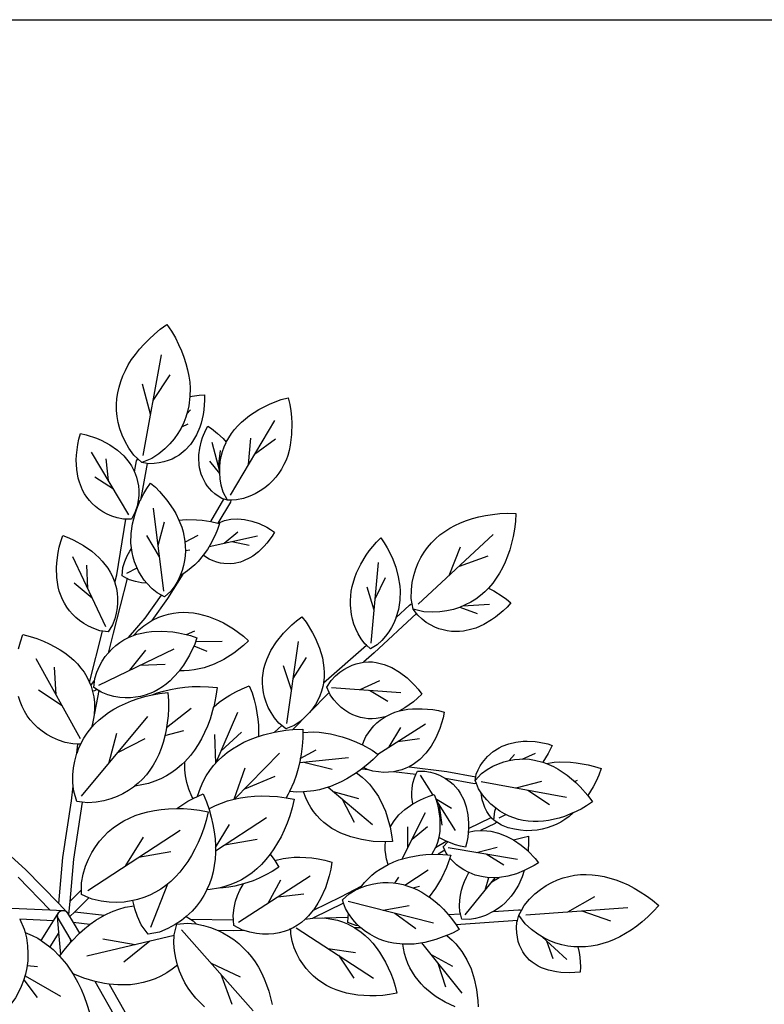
# Model space of a CAD drawing. Header units: millimetres. Extents: x 488786 to 747986, y 25193 to 95000.
# Tile 61 of 127: x 580394 to 581064, y 82563 to 83449. Entities that reach past the tile are written whole.
import ezdxf

# ---------------------------------------------------------------- set-up
doc = ezdxf.new("R2010")
doc.units = ezdxf.units.MM
for name, color, linetype in [('10. ETC', 251, 'Continuous'), ('6. FUR1', 181, 'Continuous'), ('8. FUR-L', 74, 'Continuous')]:
    doc.layers.add(name, color=color, linetype=linetype)
doc.layers.add('7. FUR2', color=241, linetype='Continuous', lineweight=5)

# ---------------------------------------------------------------- blocks, each defined once
blk = doc.blocks.new('YUHIHA_Accessory_Plant_Shrub_A_Plan')
at = {"layer": '6. FUR1'}
for points in [[(-40.9, 9.7), (7.7, 7.6), (-20.7, 36.8)], [(-53.6, 79.4), (-14.1, 43.9), (15.8, 13.2), (19.5, 54.5), (27.4, 105.7), (28.8, 118.7), (28.5, 122), (28.5, 128.9), (29.1, 135.3), (30.2, 141.4), (32.2, 148.4), (33.1, 156.7), (28.6, 156.8), (21.6, 158.2), (15.5, 160.2), (10.1, 162.6), (5.2, 165.3), (0.8, 168.2), (-3.1, 171.4), (-6.7, 174.8), (-9.8, 178.4), (-12.6, 182.2), (-15.1, 186.2), (-17.2, 190.5), (-18.9, 194.9), (-20.4, 199.4)], [(-20.3, 242.4), (-18.7, 248.6), (-16.6, 255.2), (-9.9, 253.5), (-3.8, 251.6), (2, 249.3), (7.3, 246.9), (12.3, 244.3), (17.1, 241.6), (21.4, 238.7), (25.5, 235.5), (29.3, 232.2), (32.7, 228.8), (35.8, 225.1), (38.6, 221.3), (41, 217.3), (43.5, 212.2), (55.3, 258.4), (52.8, 258.7), (47.3, 260.6), (42.6, 262.7), (38.4, 265.1), (34.6, 267.8), (31.2, 270.6), (28.2, 273.6), (25.5, 276.7), (23.1, 280), (21, 283.4), (19.1, 286.9), (16.3, 294.4), (15.3, 298.3), (14, 306.5), (13.8, 315.2), (14, 319.7), (15.3, 329.1), (16.3, 334), (17.7, 339.1), (19.6, 344.3), (24.8, 342.4), (29.5, 340.2), (38.1, 335.4), (45.6, 330.2), (52.1, 324.4), (55, 321.4), (60, 314.9), (62.1, 311.5), (64, 308), (66.3, 302), (68.1, 309), (76.3, 359.2), (74, 359.2), (68.5, 360.4), (63.7, 361.9), (59.4, 363.6), (55.5, 365.7), (52, 368), (48.8, 370.4), (46, 373.1), (43.4, 375.9), (41.1, 378.9), (39, 382), (37.2, 385.3), (34.5, 392.4), (33.4, 396.1), (32, 404), (31.6, 412.5), (31.8, 416.9), (32.9, 426.3), (33.9, 431.2), (35.3, 436.4), (40.5, 435.2), (49.9, 432), (54.1, 430.2), (61.8, 426.1), (68.6, 421.4), (74.4, 416.1), (79.3, 410.3), (81.3, 407.2), (84.1, 401.8), (85.9, 411.6), (87, 413.5), (83.4, 416.9), (78.9, 423), (75.5, 429), (72.9, 434.8), (70.8, 440.6), (69.4, 446.2), (68.4, 451.7), (67.9, 457.1), (67.8, 462.5), (68.2, 467.8), (68.9, 473), (70.1, 478.1), (71.6, 483.2), (73.5, 488.2), (75.8, 493.1), (78.4, 498), (81.4, 502.8), (84.8, 507.5), (88.5, 512.2), (92.6, 516.8), (97.1, 521.3), (101.9, 525.8), (107.2, 530.1), (113.2, 534.4), (117.3, 528.3), (120.8, 522.3), (123.7, 516.5), (126.3, 510.6), (128.5, 504.9), (130.3, 499.2), (131.8, 493.6), (132.9, 488), (133.7, 482.6), (134, 477.1), (133.9, 469.6), (142.1, 470.9), (146.9, 471.1), (147, 466.3), (146.4, 457.5), (145.8, 453.3), (143.9, 445.6), (142.8, 441.9), (139.9, 435.2), (136.3, 429.1), (134.3, 426.3), (129.6, 421.2), (124.1, 416.9), (121, 415), (117.8, 413.3), (114.2, 411.9), (110.4, 410.7), (106.3, 409.8), (101.8, 409.2), (96.9, 409.1), (95.3, 409.4), (89.3, 376.1), (92.4, 382.3), (95.2, 386.9), (98.4, 391.7), (102.8, 387.9), (106.6, 384), (113.2, 376.2), (118.7, 368.2), (121.1, 364.1), (124, 358.1), (130.4, 358.7), (139.9, 358.6), (144.8, 358.2), (152.6, 357), (164.5, 377.1), (162.7, 377.8), (159.2, 379.8), (156.3, 382), (153.7, 384.4), (149.5, 389.2), (147.8, 391.7), (145.1, 397), (144.1, 399.7), (142.6, 405.3), (142.2, 408.1), (141.8, 414), (142, 417), (142.8, 423.2), (144.3, 429.6), (145.3, 432.8), (148.1, 439.5), (149.9, 443), (153.2, 440.9), (158.8, 436.4), (163.7, 431.7), (166.6, 428.4), (168.8, 432.5), (171.2, 436.2), (173.9, 439.8), (176.9, 443.2), (180.2, 446.5), (187.5, 452.6), (195.9, 458), (205.4, 462.7), (210.6, 464.9), (216.1, 466.8), (222.2, 468.4), (223.7, 462.4), (224.6, 456.6), (225.3, 451), (225.6, 445.6), (225.4, 435.3), (224.2, 425.7), (223.2, 421.1), (221.9, 416.6), (220.4, 412.4), (218.5, 408.3), (216.4, 404.3), (214, 400.6), (211.3, 397), (208.2, 393.6), (204.9, 390.3), (201.2, 387.4), (197.1, 384.6), (192.6, 382), (187.7, 379.8), (182.2, 377.8), (175.8, 376.4), (170.7, 376.2), (170.3, 374.5), (159.1, 355.5), (159.3, 355.5), (165, 357.8), (170.8, 359.1), (176.9, 359.4), (183.1, 358.9), (189.5, 357.4), (196.2, 355.1), (203, 351.9), (206.5, 349.9), (210.1, 347.5), (207.8, 343.8), (203.1, 337.5), (200.7, 334.7), (195.7, 329.8), (190.4, 325.8), (187.8, 324.2), (182.2, 321.5), (179.4, 320.5), (173.6, 319.2), (170.6, 318.9), (164.5, 319.1), (161.3, 319.6), (158, 320.4), (154.7, 321.6), (151.3, 323.1), (147.8, 325.1), (145.8, 326.6), (141.2, 321.1), (138.2, 318), (131.7, 312.5), (127.4, 309.7), (113.7, 287.6), (99.7, 267.8), (105.8, 270.8), (110.3, 272.4), (114.7, 273.6), (119.2, 274.5), (123.7, 275.1), (128.2, 275.3), (132.6, 275.2), (137.1, 274.7), (141.6, 274), (150.6, 271.6), (159.6, 268), (164.1, 265.8), (173.1, 260.4), (177.6, 257.2), (182.2, 253.7), (186.7, 249.6), (182.2, 245.4), (173.3, 238.5), (164.5, 232.9), (155.6, 228.5), (146.6, 225.3), (137.7, 223.4), (133.2, 222.8), (128.8, 222.6), (124.4, 222.7), (119.2, 216.8), (116, 213.6), (112.6, 210.7), (109.1, 208.1), (105.4, 205.8), (101.6, 203.8), (97.7, 202.1), (93.6, 200.7), (89.3, 199.6), (85, 198.8), (80.4, 198.4), (75.6, 198.3), (70.7, 198.7), (65.5, 199.6), (60, 201.1), (54.1, 203.3), (51.8, 204.8), (45.7, 171.9), (48.3, 174.8), (52.1, 178.4), (56.3, 181.9), (60.7, 185.1), (65.5, 188.1), (70.5, 190.8), (75.8, 193.3), (81.3, 195.6), (87.2, 197.7), (93.3, 199.4), (99.8, 201), (104.4, 202.7), (110.2, 204.4), (116.3, 205.9), (122.6, 207), (129.2, 207.9), (136, 208.4), (143.1, 208.6), (150.5, 208.3), (158.3, 207.5), (157.3, 199.7), (155.3, 190.3), (160.3, 194.3), (164.9, 197.6), (169.9, 200.7), (175.3, 203.7), (181, 206.5), (187.3, 209), (189.8, 202.7), (191.6, 196.5), (193.1, 190.6), (194.2, 184.8), (195, 179.2), (195.5, 173.7), (195.5, 163.5), (200, 164.9), (210, 167.4), (216.5, 173.4), (214, 175.5), (210, 180.3), (206.9, 185.1), (204.4, 189.7), (202.5, 194.3), (201.1, 198.8), (200, 203.2), (199.4, 207.6), (199.1, 211.9), (199.2, 216.2), (199.7, 220.4), (200.4, 224.6), (201.6, 228.7), (203, 232.8), (206.7, 240.8), (211.8, 248.7), (218, 256.4), (225.5, 263.9), (229.8, 267.5), (234.7, 271.1), (238.4, 266.3), (244.3, 256.9), (246.7, 252.3), (250.5, 243.1), (253.1, 234.2), (254.5, 225.4), (254.7, 221.1), (254.6, 216.8), (254, 211.7), (292.8, 245.6), (291.3, 247), (287.9, 251.5), (285.3, 256), (283.2, 260.4), (281.5, 264.7), (280.3, 269), (279.3, 273.3), (278.4, 281.8), (278.4, 286), (279.1, 294.3), (279.9, 298.4), (282.3, 306.6), (283.8, 310.7), (287.7, 318.7), (292.5, 326.6), (295.3, 330.6), (301.8, 338.4), (305.7, 342.2), (308.8, 337.7), (311.4, 333.3), (315.8, 324.5), (319.1, 315.8), (321.4, 307.2), (322.7, 298.7), (323, 294.5), (322.8, 286.1), (321.5, 277.8), (319.2, 270.2), (331.5, 281.7), (332.7, 282.5), (333.9, 282.9), (333.1, 287.8), (333.2, 295.4), (334, 302.2), (335.3, 308.4), (337.1, 314.3), (339.3, 319.7), (341.8, 324.7), (344.6, 329.3), (347.8, 333.7), (351.2, 337.7), (354.9, 341.4), (358.9, 344.9), (363.2, 348), (367.7, 350.9), (372.4, 353.5), (377.5, 355.8), (382.7, 357.9), (388.2, 359.7), (394, 361.2), (400, 362.5), (406.3, 363.4), (412.9, 364.1), (419.8, 364.4), (427.1, 364.3), (426.8, 356.9), (426, 350.1), (424.8, 343.6), (423.4, 337.4), (421.8, 331.5), (419.8, 325.8), (417.7, 320.4), (415.2, 315.3), (412.6, 310.5), (409.6, 305.9), (406.5, 301.6), (402.6, 297.1), (407.4, 294.7), (415, 289.9), (418.9, 287), (422.8, 283.7), (419.4, 279.9), (415.9, 276.6), (408.9, 270.8), (405.4, 268.4), (398.3, 264.2), (391.1, 261.1), (387.5, 260), (380.2, 258.4), (376.6, 258), (369.2, 258.1), (365.5, 258.6), (361.8, 259.4), (358, 260.5), (354.2, 262), (350.4, 263.9), (346.6, 266.2), (342.8, 269.1), (338.9, 272.7), (337.7, 274.2), (299.8, 238.8), (290.1, 230.3), (294.5, 230.7), (298.1, 230.6), (301.6, 230.1), (308.7, 228.4), (315.6, 225.5), (322.5, 221.4), (329.3, 216.2), (336, 209.7), (339.4, 206), (342.6, 201.7), (338.8, 198), (335, 194.7), (327.4, 189.3), (322.6, 186.5), (330.1, 188), (334.2, 188.4), (343, 188.5), (352.5, 187.7), (357.5, 186.8), (362.7, 185.5), (361.7, 180.2), (358.8, 170.7), (355.2, 162.3), (351, 154.9), (346.2, 148.4), (340.8, 142.9), (334.8, 138.4), (331.2, 136.3), (365.2, 131.9), (391.2, 127.1), (391.6, 129.5), (393.3, 133.5), (395.1, 137.1), (397.2, 140.2), (401.7, 145.6), (406.8, 150), (412.2, 153.4), (415, 154.8), (421, 157), (427.3, 158.5), (433.9, 159.2), (437.4, 159.3), (444.6, 158.9), (448.3, 158.4), (456, 156.8), (460, 155.5), (456.4, 148.1), (451.4, 140.4), (454.8, 139.2), (461.6, 140.3), (466.4, 140.6), (476.4, 140.4), (481.6, 139.9), (492.4, 138), (498.1, 136.6), (504, 134.6), (501.9, 128.7), (499.5, 123.3), (496.9, 118.3), (492, 110.3), (496.1, 104.6), (490.9, 101.1), (485.9, 98.2), (478.8, 94.8), (475.1, 91.6), (471.4, 88.9), (467.6, 86.5), (463.6, 84.4), (459.5, 82.7), (455.3, 81.2), (450.9, 80), (446.3, 79.2), (441.6, 78.8), (436.6, 78.7), (431.5, 79.1), (426.1, 80), (420.4, 81.4), (414.4, 83.7), (410, 86.4), (408.7, 85.2), (395.5, 78.9), (401, 78.7), (404.6, 78.2), (411.7, 76.5), (418.6, 73.8), (425.1, 70.4), (433.4, 72.7), (438.5, 73.7), (438.7, 68.5), (438.2, 60.4), (444.6, 53.8), (447.7, 49.9), (443.6, 47.3), (434.8, 42.8), (432.9, 37.3), (429.5, 29.8), (425.4, 23), (423, 19.8), (417.6, 13.9), (414.5, 11.2), (411.3, 8.7), (407, 6), (429.5, 7.6), (430.9, 7.5), (432.2, 7), (434.6, 11.3), (439.4, 17.1), (444.4, 21.9), (449.4, 25.9), (454.4, 29.3), (459.5, 32.1), (464.6, 34.4), (469.7, 36.3), (474.9, 37.6), (480.1, 38.6), (485.4, 39.2), (490.6, 39.3), (495.9, 39.1), (501.2, 38.5), (506.6, 37.5), (511.9, 36.1), (517.3, 34.4), (522.7, 32.3), (528.2, 29.9), (533.6, 27), (539.1, 23.8), (544.7, 20.2), (550.2, 16.1), (555.8, 11.4), (550.9, 5.9), (546, 1.1), (541, -3.2), (536, -7.2), (531, -10.7), (525.9, -13.9), (520.8, -16.7), (515.7, -19.1), (510.6, -21.2), (505.4, -22.9), (500.3, -24.2), (495.1, -25.2), (489.8, -25.8), (483.1, -25.9), (484.2, -31), (484.8, -35), (485.3, -43.7), (485.1, -48.5), (480.4, -49), (475.9, -49.2), (467.6, -48.9), (463.8, -48.4), (456.7, -46.9), (450.2, -44.6), (447.3, -43.1), (441.9, -39.7), (439.5, -37.7), (435.3, -33), (433.5, -30.3), (431.9, -27.4), (430.5, -24.3), (429.4, -20.9), (428.6, -17.2), (428, -13.1), (427.9, -8.7), (428.2, -3.7), (428.6, -2.2), (373.5, -5.9), (376.2, -10.1), (370.8, -13.1), (365, -15.7), (370, -19.9), (373.1, -23.1), (378.6, -29.9), (383.1, -37.5), (386.9, -45.7), (389.8, -54.6), (391.9, -64.2), (393.1, -74.4), (393.3, -79.9)], [(372.5, -79.7), (363.6, -75.6), (355.6, -70.8), (351.9, -68.2), (345.1, -62.4), (342, -59.2), (336.5, -52.4), (334.1, -48.7), (331.9, -44.8), (330, -40.8), (328.4, -36.5), (327, -31.9), (326, -27.1), (325.5, -23.4), (317.1, -22.5), (312.7, -21.6), (308.4, -20.3), (304.1, -18.8), (299.9, -16.8), (295.9, -14.5), (291.9, -11.9), (287.8, -8.7), (282.2, -8.7), (288, -12.6), (291.6, -15.6), (295.1, -18.9), (298.5, -22.5), (301.6, -26.4), (304.6, -30.5), (310, -39.6), (314.7, -49.8), (316.7, -55.3), (318.6, -61.2), (320.1, -67.6), (313.6, -68.8), (307.5, -69.5), (301.6, -69.8), (295.9, -69.9), (285.1, -69.2), (274.9, -67.4), (270.1, -66.1), (265.5, -64.5), (261.1, -62.6), (256.8, -60.5), (252.7, -58), (248.8, -55.3), (245.2, -52.3), (241.7, -48.9), (238.4, -45.2), (235.4, -41.2), (232.6, -36.8), (230.1, -32), (227.8, -26.7), (226, -20.8), (224.7, -14.1), (224.7, -10.3), (223.2, -10.4), (218.6, -12.1), (214.2, -13.3), (209.5, -14.1), (204.5, -14.5), (199.3, -14.4), (193.7, -13.9), (187.8, -12.7), (182.8, -11.2), (173.2, -11.3), (159.2, -11.1), (163.6, -13.2), (168.7, -16.1), (173.4, -19.3), (177.8, -22.8), (181.9, -26.6), (185.8, -30.6), (189.3, -34.9), (192.5, -39.4), (195.5, -44.2), (198.2, -49.2), (200.7, -54.5), (202.9, -60), (204.8, -65.7), (206.4, -71.6), (207.8, -77.8)], [(147.1, -79.7), (143, -75.9), (139.1, -71.9), (135.6, -67.6), (132.3, -63.1), (129.4, -58.3), (126.8, -53.2), (124.5, -47.8), (122.7, -42.3), (118, -46), (113, -49.3), (107.8, -52.2), (102.5, -54.6), (97.2, -56.5), (91.8, -58), (86.2, -59.1), (80.5, -59.9), (74.8, -60.1), (68.9, -60.1), (61.1, -59.3), (77.9, -89)], [(69.3, -93.6), (48.6, -56.9), (38.3, -53.9), (28.7, -50), (28.7, -50.5), (32.9, -57.8), (35.9, -64), (38.7, -70.5), (41.2, -77.5), (43.4, -85)]]:
    blk.add_lwpolyline(points, dxfattribs=at)
for points in [[(64.9, 256.6), (60.3, 238.6), (63.9, 242.4), (67.2, 245.4), (70.7, 248.1), (74.4, 250.4), (78.6, 252.6), (93.5, 270.1), (108.2, 290.7), (104.4, 292.8), (99.8, 296.5), (95.2, 301.4), (90.2, 301.9), (85, 302.9), (79.4, 304.6), (77.3, 305.7)], [(241, 184.5), (226.5, 169.7), (235.4, 170), (235.4, 167.2), (244.9, 167.6), (250.1, 167.3), (260.5, 165.8), (271, 163.2), (276.3, 161.4), (281.6, 159.3), (289.1, 155.9), (290.4, 159.4), (292.3, 163.4), (294.5, 166.9), (296.9, 170.2), (299.4, 173.2), (302.2, 175.9), (305.1, 178.3), (309.6, 181.2), (305.2, 180.2), (301.6, 179.7), (298, 179.4), (294.4, 179.5), (290.9, 179.9), (287.3, 180.7), (283.8, 181.7), (280.4, 183.1), (276.9, 184.9), (273.4, 187.1), (270, 189.7), (266.7, 192.8), (263.4, 196.6), (260.1, 201.1), (259.2, 203.1)], [(83, 118), (78.5, 114.9), (73.6, 112), (68.3, 109.5), (62.6, 107.4), (56.4, 105.7), (49.5, 104.4), (41.9, 103.9), (37, 104.5), (29.1, 53.2), (25.7, 14.9), (36.4, 25.5), (36.3, 31.7), (37.9, 39.7), (40, 46.8), (42.6, 53.2), (45.5, 59), (48.8, 64.3), (52.4, 69.2), (56.3, 73.6), (60.4, 77.6), (64.8, 81.3), (69.5, 84.6), (74.3, 87.5), (79.4, 90), (84.7, 92.3), (90.2, 94.2), (96, 95.7), (102, 97), (108.1, 97.9), (114.5, 98.4), (122, 98.7), (132.1, 105.2), (136.8, 107.8), (135.7, 109.5), (132.9, 116), (131.1, 122.2), (129.9, 128), (129.2, 133.6), (129.2, 140.8), (126.5, 138.2), (122.2, 134.5), (117.7, 131.2), (112.8, 128.1), (107.7, 125.5), (102.3, 123.2), (96.5, 121.3), (90.5, 119.9), (84.2, 118.9)], [(289, 126.9), (292.3, 123.9), (295.4, 120.6), (298.3, 117.1), (303.5, 109.4), (307.9, 100.8), (309.8, 96.2), (311.5, 91.3), (314.1, 81.9), (317.6, 87.6), (322, 93), (327.4, 97.9), (334.5, 102.8), (333.6, 109), (333.5, 112.9), (333.8, 117.1), (334.6, 121.6), (335.9, 126.4), (337.3, 129.2), (317, 131.8), (312.6, 131.3), (308.2, 131.2), (303.6, 131.6), (298.6, 132.4), (294.6, 133.6), (288.3, 134), (283.8, 130.8)], [(368.1, 122.8), (370.8, 120.5), (375.3, 115.4), (377.2, 112.6), (380.4, 106.6), (382.6, 100.1), (384.1, 93), (384.6, 85.4), (384.6, 80.6), (405.1, 90.5), (403.4, 92.3), (401, 96), (399.3, 99.6), (398, 103.1), (397, 106.5), (396.1, 112.7), (393.7, 116.3), (391.8, 121.1), (390, 120.9), (364, 125.7)], [(222.3, 111.5), (220.6, 108.4), (227.7, 107), (226, 99.3), (223.8, 92.2), (221.4, 85.6), (218.8, 79.2), (215.9, 73.3), (212.8, 67.7), (209.5, 62.4), (206.2, 57.7), (210.4, 51.8), (217.9, 53.6), (222.7, 54.4), (227.6, 54.8), (232.8, 54.9), (243.6, 54.2), (249.3, 53.4), (255.3, 52.2), (261.6, 50.5), (260.6, 44), (259.2, 38.1), (255.8, 27.3), (251.5, 17.7), (249.1, 13.4), (245, 7.3), (269.7, 19.3), (288.5, 29), (291, 32.1), (294.3, 35.5), (297.7, 38.7), (301.3, 41.6), (305.1, 44.2), (312.2, 48.3), (310.8, 53.2), (310.1, 57.3), (309.7, 61.3), (309.7, 65.1), (310, 68.7), (298.7, 69.1), (288.3, 70.7), (278.6, 73.1), (269.8, 76.5), (261.7, 80.8), (258, 83.3), (254.5, 86.1), (251.2, 89.1), (248.1, 92.3), (245.2, 95.9), (242.6, 99.7), (240.2, 103.8), (238.1, 108.2), (236.1, 113.6), (230.1, 113.5), (223.6, 114)], [(355.5, 64.9), (354.9, 63.5), (364.5, 69.3), (357.8, 72.7), (356.6, 68.1)], [(376.9, 5.7), (376.5, 11.1), (376.7, 16.1), (377.3, 20.7), (378.2, 25.1), (379.4, 29.2), (380.9, 33.1), (382.7, 36.9), (385, 41), (380.5, 43.4), (377.1, 45.5), (373.9, 48), (370.7, 50.9), (367.8, 54.1), (364.8, 45.7), (360.2, 35.9), (354.9, 27.1), (349.1, 19.2), (354.6, 15), (358.4, 11.7), (362.1, 8), (366.3, 3.4), (377.3, 4)], [(365.6, 57.1), (364.6, 58.4), (363.2, 61.3), (357.4, 57.6)], [(172.8, 2.5), (173.6, 9.2), (175, 15.2), (176.8, 20.4), (178.9, 25.2), (182.1, 30.8), (174.3, 28.7), (169, 27.8), (163.7, 27.2), (159.7, 27), (152.2, 25.8), (149.2, 25.6), (146.5, 20.5), (143.4, 15.6), (139.8, 10.9), (135.8, 6.4), (130.6, 1.5), (134.4, -0.9), (173, -1.6)], [(59.4, 4), (64.7, 6.3), (70, 8.2), (75.5, 9.8), (83.6, 11.2), (82.6, 15.8), (74.7, 14.5), (68.2, 14.1), (61.3, 14.3), (54, 15.2), (46, 17), (43, 18.3), (30.3, 5.8), (57, 2.7)], [(276, 0.9), (276.3, 0.9), (276.6, 4.2), (273.8, 8.8), (272.1, 13.5), (244.4, 0.1)], [(-15.2, -9.8), (-14.4, -12.8), (-8.1, -15.5), (-3.1, -18.1), (0, -20.1), (11.1, -2.3), (-19.3, -1)], [(28.8, -3.8), (34.5, -13.5), (39.3, -9.2), (43.9, -5.6)], [(10.7, -28.2), (16.6, -34.2), (17.6, -32.8), (16, -12.8), (7.8, -25.8)], [(26.4, -21.8), (27.5, -20.7), (26.2, -18.4)]]:
    blk.add_lwpolyline(points, close=True, dxfattribs=at)
at = {"layer": '8. FUR-L'}
for points in [[(91.7, 416.4), (108.2, 507.1)], [(100.8, 466.1), (116, 489)], [(98.5, 453.7), (91.2, 480.7)], [(133.9, 469.6), (133, 461.3), (131.8, 456.1), (130.3, 451.1), (128.3, 446.1), (125.9, 441.2), (123.1, 436.4), (119.7, 431.6), (115.8, 427), (111.2, 422.5), (105.9, 418.1), (99.6, 413.9), (90.5, 410.2)], [(131.2, 454.1), (134.5, 457.7)], [(126.5, 442.3), (132.4, 444.9)], [(170.3, 380.7), (210.2, 448.1)], [(160.7, 402), (153.8, 428.3)], [(167.6, 376.1), (163.8, 383.5), (162.1, 389.7), (161.1, 395.4), (160.7, 400.9), (160.8, 406.1), (161.2, 411), (162.1, 415.6), (163.3, 420.1), (164.8, 424.4), (166.6, 428.3)], [(186.7, 408.4), (188.8, 432)], [(192.1, 417.6), (211, 431.4)], [(78.9, 363.1), (45.4, 419.4)], [(159.6, 406.2), (161.5, 421)], [(60.6, 394), (58.5, 413.6)], [(90.5, 410.2), (87, 413.5)], [(90.5, 410.2), (90.5, 410.2)], [(95.3, 409.4), (90.5, 410.2)], [(160.7, 400.3), (151.9, 411.3)], [(84.1, 401.7), (85.9, 396.9), (86.8, 393), (87.5, 389.1), (87.8, 384.9), (87.8, 380.5), (87.3, 375.9), (86.3, 370.9), (84.7, 365.6), (81.2, 359.2)], [(65.2, 386.2), (48.2, 397.1)], [(95.1, 301.5), (92.8, 304.3), (90, 308.3), (87.7, 312.3), (85.7, 316.4), (84.1, 320.6), (82.8, 324.8), (81.8, 329), (80.8, 337.5), (80.9, 346.2), (82.1, 355), (84.5, 364), (86, 368.5), (89.2, 376.1)], [(167.6, 376.1), (164.6, 377.1)], [(170.7, 376.2), (167.6, 376.1), (167.6, 376.1)], [(167.6, 376.1), (167.6, 376.1)], [(110.4, 294.3), (101.2, 369.1)], [(81.2, 359.2), (76.4, 359.2)], [(105.4, 335.3), (110.9, 356.8)], [(124, 358.1), (126.5, 351.8), (127.7, 347.6), (129.3, 339.2), (129.7, 334.9), (129.8, 330.5), (129.6, 326.2), (129, 321.8), (128.1, 317.3), (126.8, 312.8), (125.1, 308.3), (122.9, 303.7), (120.2, 299), (116.6, 294.2), (111, 289.2)], [(159.4, 355.4), (160.6, 355.1), (158.8, 349.8), (156.7, 344.8), (152.1, 335.9), (149.6, 331.8), (145.8, 326.6)], [(152.7, 357), (159, 355.5)], [(164.7, 337.4), (177, 347.7)], [(106.6, 325.1), (95.2, 344.5)], [(129.4, 338.4), (141.3, 344.8)], [(151.2, 334.5), (194.7, 344.1)], [(171.6, 339), (187.1, 335.6)], [(339.4, 282.5), (406.8, 345.3)], [(72.8, 308.1), (73.6, 315.5), (75.3, 321.1), (77.4, 326), (79.7, 330.4), (81.3, 332.7)], [(129.8, 331), (133.8, 331.4)], [(367.1, 308.3), (377.4, 334.3)], [(58.1, 262.1), (28.5, 325.3)], [(296.9, 247.4), (303.6, 320.2)], [(376.4, 316.9), (402.2, 326.2)], [(41.9, 296.7), (41.2, 317.6)], [(77.2, 310.4), (86.3, 315.3)], [(46, 288.1), (29.6, 301.5)], [(66.3, 301.9), (67.8, 296.6), (68.5, 292.5), (68.8, 288.2), (68.8, 283.9), (68.4, 279.2), (67.6, 274.5), (66.2, 269.4), (64.1, 264), (60.2, 257.8)], [(77.2, 305.7), (72.8, 308.1)], [(127.3, 309.6), (125.1, 308.3)], [(300.6, 287.3), (309.8, 306.6)], [(299.7, 277.3), (293.4, 298)], [(402.6, 297.1), (399.3, 293.8), (395.4, 290.4), (391.1, 287.2), (386.6, 284.4), (381.7, 281.9), (376.5, 279.7), (371, 277.9), (365.1, 276.6), (358.8, 275.7), (351.9, 275.3), (344.3, 275.7), (334.8, 278.2)], [(111, 289.2), (108.3, 290.7)], [(334.8, 278.2), (334, 282.9)], [(334.8, 278.2), (334.8, 278.2)], [(337.7, 274.3), (334.8, 278.2)], [(376.7, 279.8), (392.5, 274.2)], [(379.5, 281), (403.4, 282.5)], [(83.2, 254.4), (88, 259.6), (92.5, 263.2), (96.9, 266.2), (99.6, 267.8)], [(319.2, 270.1), (317.3, 265.6), (315.2, 261.6), (312.8, 257.6), (309.9, 253.7), (306.5, 249.8), (302.4, 246), (296.5, 242.4)], [(60.2, 257.8), (55.4, 258.4)], [(78.7, 252.6), (86.2, 255.5), (90.5, 256.6), (94.8, 257.5), (99.3, 258.1), (108.7, 258.4), (118.6, 257.7), (123.7, 256.9), (134.5, 254.3), (140.2, 252.3), (138.2, 246.7), (133.5, 236.6), (128.2, 227.8), (124.4, 222.8)], [(130.8, 255.3), (138.2, 258.7)], [(139.1, 249.1), (163, 249.3)], [(221, 175.3), (231.6, 248.9)], [(52, 209.8), (119.8, 242.5)], [(79.8, 223.2), (94.1, 241.1)], [(137.5, 245), (149.2, 240.4)], [(296.5, 242.4), (292.9, 245.6)], [(35.3, 161.5), (-4.6, 233.5)], [(47.3, 207.6), (48.2, 215.6), (50.1, 221.5), (52.4, 226.7), (55, 231.3), (57.7, 235.4), (60.2, 238.5)], [(226.8, 215.7), (238.8, 234.5)], [(13.4, 200.9), (11.9, 225.9)], [(89.1, 227.7), (111.6, 228.6)], [(225.4, 205.6), (218.2, 227.2)], [(257, 207.8), (261, 214), (264.9, 218.1), (268.7, 221.3), (272.5, 223.9), (276.2, 226), (279.9, 227.7), (283.6, 229), (290, 230.3)], [(44.7, 209.3), (48.1, 214)], [(287, 205.7), (304.8, 213.9)], [(18.9, 191.1), (-2.3, 205.1)], [(43.5, 212.2), (44.9, 208.7), (46.3, 204.1), (47.3, 199.3), (47.9, 194.2), (48, 189), (47.7, 183.4), (47.3, 181)], [(50, 205.9), (49.2, 205.1), (48.1, 204.5), (47.2, 204.4), (46.1, 204.6)], [(51.7, 204.8), (47.3, 207.6)], [(254, 211.6), (253.4, 208.4), (252.3, 204.3), (250.9, 200.2), (249, 196.2), (246.8, 192.2), (244.1, 188.3), (241.4, 185)], [(259.1, 203.2), (257, 207.8)], [(261.3, 207.5), (323.8, 203.1)], [(295.5, 205.1), (312.1, 195.3)], [(100.1, 201), (106.6, 202.2), (114, 203), (114.5, 195.7), (114.5, 188.7), (114.2, 182.1), (113.5, 175.7), (112.5, 169.6), (111.3, 163.7), (109.8, 158), (108, 152.6), (105.9, 147.4), (103.5, 142.5), (100.9, 137.8), (97.9, 133.3), (94.7, 129.1), (91.1, 125.1), (87.2, 121.4), (84.2, 119)], [(112.8, 171.5), (134.9, 189)], [(155.2, 190.3), (152, 179.1), (149.7, 172.9), (147.1, 167), (144.3, 161.4), (141.2, 156.2), (137.9, 151.2), (134.4, 146.5), (129.2, 140.8)], [(309.6, 181.2), (314.9, 183.9), (318.4, 185.3), (322.5, 186.5)], [(36.3, 109.9), (96, 181.5)], [(157.1, 139.5), (177.1, 185.5)], [(236.8, 180.2), (233, 177.1), (227.8, 173.5), (220.3, 170.3)], [(32.3, 148.6), (33.6, 152.4), (35.9, 157.4), (38.5, 162.1), (41.4, 166.6), (45.7, 171.9)], [(46.4, 175.9), (45.3, 171.5)], [(111.4, 164.3), (128.3, 168.9)], [(210.1, 167.4), (220.1, 169.1), (226.5, 169.7)], [(220.3, 170.3), (216.6, 173.4)], [(303, 147.7), (346, 174.9)], [(313.3, 154.2), (323.6, 171.5)], [(60.8, 139.3), (68, 166.6)], [(69, 149.1), (93.7, 161.8)], [(140.7, 109.7), (143.3, 117.4), (145.7, 122.9), (148.5, 128.1), (151.7, 132.9), (155.2, 137.4), (159, 141.6), (163.1, 145.5), (167.5, 149.1), (172.2, 152.5), (177.2, 155.5), (182.5, 158.3), (188, 160.8), (195.4, 163.5)], [(157.1, 139.5), (156.2, 165.3)], [(161.7, 150.2), (180.3, 167.5)], [(235.4, 167.2), (235.4, 162.1), (234.8, 154.8), (233.9, 147.7), (232.7, 141), (231.2, 134.6), (229.4, 128.4), (227.3, 122.5), (223.6, 114)], [(320.9, 159), (340.5, 161.6)], [(35.5, 156.6), (33.2, 156.7)], [(233.2, 143.8), (247.6, 151.5)], [(289.1, 155.9), (297.9, 151.1), (303.4, 147.4), (298.8, 142.7), (294.1, 138.6), (288.4, 134)], [(174.1, 107.2), (214.5, 148.6)], [(232.5, 140), (276.6, 144.6)], [(390.6, 124), (396.3, 130.1), (401.5, 133.9), (406.6, 136.8), (411.6, 139), (416.4, 140.7), (421.2, 142), (425.9, 142.8), (430.5, 143.2), (435.1, 143.3), (439.6, 143), (444, 142.3), (451.4, 140.4)], [(421.2, 142), (426.1, 147.3)], [(433, 143.2), (444.8, 148.6)], [(173.8, 107.1), (183.5, 135.2)], [(236.5, 140.4), (261.8, 134.1)], [(294.4, 133.6), (293.1, 134), (290.2, 135.5)], [(331.2, 136.3), (328.1, 134.9), (324.5, 133.5), (320.8, 132.5), (317.1, 131.8)], [(454.8, 139.2), (461.1, 136.4), (465.2, 134.2), (473.3, 128.8), (481.2, 122.1), (485, 118.3), (492, 110.3)], [(183.2, 116.5), (210.5, 127.8)], [(283.7, 130.7), (275, 125.3), (270.1, 122.8), (260.3, 118.6), (255.4, 117), (250.4, 115.6), (245.4, 114.6), (236.1, 113.6)], [(337.3, 129.3), (338.8, 132.2)], [(338.8, 132.2), (345.3, 132.3), (350.3, 131.5), (354.6, 130.2), (358.5, 128.7), (364, 125.7)], [(341, 128.8), (352.4, 110.8)], [(390.6, 124), (391.2, 127.1)], [(480.1, 123.1), (482.8, 124.3)], [(32.2, 105), (29.3, 114.4), (28.9, 118.4)], [(258.2, 117.9), (298.1, 84.2)], [(390.6, 124), (390.6, 124)], [(391.8, 121.2), (390.6, 124)], [(395.9, 123.1), (472.9, 108.8)], [(427.5, 117.2), (450.5, 123.3)], [(438.1, 115.3), (457.5, 102.3)], [(136.9, 107.8), (145.8, 112), (148.9, 104.8), (151.2, 97.7), (153.1, 90.9), (154.6, 84.2), (155.8, 77.7), (156.5, 71.3), (156.9, 65.1), (156.9, 59), (156.5, 53.1), (155.8, 47.3), (154.7, 41.6), (153.3, 36.1), (151.4, 30.8), (149.2, 25.7)], [(151, 98.3), (156.9, 101.4), (162.3, 103.6), (167.8, 105.5), (173.6, 107), (179.5, 108.3), (185.7, 109.2), (192.1, 109.7), (198.7, 110), (205.5, 109.9), (212.6, 109.4), (220.5, 108.4)], [(262.8, 114), (285.6, 107.6)], [(271, 107), (281.7, 86.4)], [(334.5, 102.8), (340.8, 106.3), (344.8, 108.1), (349.1, 109.7), (353.7, 111.2), (355.4, 106.6), (356.6, 102.2), (357.5, 97.9), (358.7, 89.8), (358.9, 82.1), (358.7, 78.4), (357.8, 72.7)], [(355, 107.6), (369.4, 98.9)], [(478.6, 94.7), (471, 91.6), (466.2, 90.1), (456.7, 87.9), (452, 87.3), (447.4, 87), (442.9, 87), (438.4, 87.3), (433.9, 87.9), (429.6, 88.9), (425.3, 90.2), (421.1, 91.9), (416.9, 93.9), (412.8, 96.3), (408.8, 99.2), (404.8, 102.6), (401, 106.4), (397.3, 110.9), (396.2, 112.6)], [(37, 104.5), (32.2, 105)], [(122, 98.7), (128, 98.6), (135.1, 98.1), (142.4, 97.2), (150.2, 95.7), (148.4, 88), (146.3, 81), (143.9, 74.3), (141.2, 68), (138.4, 62), (135.3, 56.4), (132, 51.1), (128.5, 46.1), (124.8, 41.5), (120.8, 37.1), (116.7, 33.1), (112.3, 29.5), (107.7, 26.2), (102.8, 23.3), (97.7, 20.7), (92.4, 18.5), (86.8, 16.8), (82.7, 15.8)], [(355.7, 105.5), (372.5, 78.9)], [(358.3, 101.4), (360.7, 83.8)], [(407.3, 88.1), (408.3, 96.3), (409.2, 98.9)], [(156.9, 60.7), (202.7, 90.6)], [(324.9, 53.4), (345.8, 95.2)], [(407.3, 88.1), (405.1, 90.4)], [(412.2, 90.4), (418.2, 93.3)], [(156.9, 63.7), (169.5, 84.2)], [(314.1, 81.8), (315.4, 75.1), (316.1, 69), (310.1, 68.7)], [(330.1, 64), (330, 82.2)], [(333.8, 71.2), (347.7, 82.4)], [(384.6, 80.6), (383.9, 73), (383.2, 68.5), (382, 63.9), (377.3, 64.8), (373, 66.1), (364.5, 69.3)], [(407.3, 88.1), (407.3, 88.1)], [(410, 86.4), (407.3, 88.1)], [(42.1, 25), (125.1, 79.3)], [(76.2, 47.3), (92, 72.9)], [(165.1, 66.1), (194.3, 71.2)], [(384.4, 77.4), (390, 78.5), (395.4, 78.9)], [(138.9, 63.1), (139.3, 63.5)], [(354.9, 63.5), (351.7, 57.6)], [(361.9, 64.2), (366.1, 68.6)], [(363.2, 61.4), (361.9, 64.2)], [(366.2, 63.5), (428.8, 53.1)], [(391.9, 59.2), (410.3, 63.9)], [(425.2, 70.4), (431.9, 65.7), (438.2, 60.5)], [(87.6, 54.8), (116.7, 59.9)], [(206.2, 57.7), (202.3, 52.7), (198.3, 48.4), (194.2, 44.5), (189.8, 40.8), (185.2, 37.5), (180.3, 34.6), (175.2, 32), (169.9, 29.9), (164.3, 28.1), (160, 27.1)], [(312.3, 48.3), (317.4, 50.7), (321.8, 52.4), (331.1, 55), (340.9, 56.8), (346.1, 57.3), (357.3, 57.6)], [(365.6, 57.1), (368.6, 56.7), (367.8, 54.2)], [(400.5, 57.8), (416.5, 48)], [(210.4, 51.8), (213.9, 46), (207.9, 42.1), (202.1, 38.9), (196.3, 36.1), (190.7, 33.7), (182.1, 30.8)], [(177.7, -3.6), (242.2, 38)], [(318.3, 31.6), (322, 36.9)], [(327.4, 29.8), (348.2, 43.4)], [(381.6, 2.9), (408.6, 36.4)], [(434.7, 42.8), (427.7, 40), (420, 37.9), (412.4, 36.7), (408.7, 36.4), (401.4, 36.6), (397.8, 37.1), (390.7, 38.8), (385.1, 41)], [(399.6, 25.3), (402.9, 36.5)], [(405.6, 32.7), (412.3, 36.7)], [(98.7, -8.2), (114, 31)], [(113.6, 29.8), (113.5, 30.5)], [(204.2, 13.5), (215.7, 34.4)], [(271.1, 16.5), (277.1, 21.9), (282.6, 25.2), (287.9, 27.6), (293, 29.4), (298, 30.7), (302.8, 31.6), (307.6, 32), (312.3, 32.1), (316.9, 31.8), (321.4, 31.2), (325.8, 30.2), (330.1, 28.9), (334.4, 27.4), (338.6, 25.5), (342.7, 23.3), (349, 19.2)], [(287.3, 27.3), (288.4, 28.9)], [(334.6, 27.3), (340.6, 28.7)], [(36.4, 21.2), (36.4, 25.4)], [(42.9, 18.4), (36.4, 21.2)], [(213.1, 19.1), (236.3, 21.9)], [(473.9, 5.8), (498.3, 19.4)], [(15.8, 13.1), (23.1, 5.5)], [(25.7, 14.9), (24.6, 3.3)], [(96.2, -14.5), (90.1, -6), (86.6, 1.4), (84.3, 8.4), (83.6, 11.2)], [(272.1, 13.5), (271.1, 16.5)], [(276.3, 15.2), (353.1, -4.2)], [(307.9, 7.2), (331.3, 11.4)], [(436.2, 3.1), (528.1, 9.5)], [(7.7, 7.6), (19.9, 7)], [(11.1, -2.3), (15.6, 4.8)], [(26.1, -18.4), (15.2, 0.1), (14.8, 2.4), (15.5, 4.7), (16.8, 6.1), (18.5, 6.9), (20.4, 7), (22.2, 6.3), (23.8, 4.6), (28.8, -3.8)], [(14.8, 2.6), (14.8, 2.8)], [(14.8, 2.1), (14.8, 2.4)], [(16, -12.8), (14.8, 1.9)], [(14.9, 3.1), (14.9, 3.3)], [(15, 3.5), (15.1, 3.8)], [(15.1, 4), (15.2, 4.2)], [(15.3, 4.4), (15.5, 4.6)], [(15.6, 4.8), (15.7, 5)], [(15.8, 5.1), (15.9, 5.2)], [(15.9, 5.2), (16, 5.4)], [(16.1, 5.5), (16.2, 5.6)], [(16.2, 5.6), (16.4, 5.7)], [(16.4, 5.8), (16.6, 5.9)], [(16.5, 5.9), (16.7, 6)], [(16.8, 6.1), (16.9, 6.2)], [(16.9, 6.2), (17.1, 6.3)], [(17.2, 6.4), (17.3, 6.4)], [(17.3, 6.4), (17.5, 6.5)], [(17.6, 6.6), (17.8, 6.6)], [(17.7, 6.6), (18, 6.7)], [(18.1, 6.8), (18.2, 6.8)], [(18.2, 6.8), (18.4, 6.9)], [(18.5, 6.9), (18.7, 6.9)], [(18.6, 6.9), (18.9, 7)], [(19, 7), (19.1, 7)], [(19.1, 7), (19.4, 7)], [(19.5, 7), (19.6, 7)], [(19.6, 7), (19.8, 7)], [(19.9, 7), (20.1, 7)], [(20.1, 7), (20.3, 7)], [(20.3, 7), (20.4, 7)], [(20.4, 7), (20.6, 6.9)], [(20.5, 6.9), (20.8, 6.9)], [(20.7, 6.9), (20.8, 6.9)], [(20.9, 6.9), (21, 6.8)], [(21, 6.8), (21.2, 6.8)], [(21.2, 6.8), (21.3, 6.7)], [(21.3, 6.7), (21.5, 6.7)], [(21.4, 6.7), (21.7, 6.6)], [(21.6, 6.6), (21.7, 6.5)], [(21.8, 6.5), (21.9, 6.5)], [(21.9, 6.5), (22.1, 6.4)], [(22.1, 6.4), (22.1, 6.3)], [(22.2, 6.3), (22.3, 6.2)], [(22.3, 6.2), (22.5, 6.1)], [(22.5, 6.1), (22.5, 6.1)], [(22.6, 6), (22.7, 5.9)], [(22.7, 6), (22.9, 5.8)], [(22.8, 5.8), (22.9, 5.8)], [(22.9, 5.7), (23.1, 5.6)], [(23, 5.6), (23.2, 5.5)], [(23.2, 5.5), (23.2, 5.4)], [(23.3, 5.4), (23.4, 5.3)], [(23.4, 5.3), (23.4, 5.2)], [(23.4, 5.3), (23.5, 5.1)], [(23.5, 5.1), (23.6, 5.1)], [(23.6, 5), (23.7, 4.9)], [(23.6, 4.9), (23.8, 4.7)], [(23.7, 4.9), (23.7, 4.8)], [(23.8, 4.7), (23.8, 4.7)], [(30.2, 5.8), (25.8, 1.4)], [(44, -5.5), (49.2, -1.9), (56.9, 2.6)], [(130.5, 1.5), (126.2, -2), (120.5, -5.8), (114, -9.4), (106.5, -12.5), (96.2, -14.5)], [(244.9, 7.3), (240.7, 2.1), (237.5, -1), (234.2, -3.9), (230.6, -6.4), (226.8, -8.6), (223.3, -10.3)], [(237.7, -0.8), (244.3, 0.1)], [(253.1, 0.2), (256.5, 0), (261.7, -0.8), (266.6, -1.9), (271.3, -3.4), (275.7, -5.2), (282.2, -8.7)], [(276, -3.9), (276.3, 0.9)], [(287.8, -8.6), (284.2, -5.3), (280.6, -1.3), (276.6, 4.1)], [(318.4, 4.5), (337.2, -9.4)], [(366.3, 3.4), (369.3, -0.2), (373.5, -5.9)], [(378.6, -0.8), (377.4, 3.9)], [(406.9, 6), (399.9, 2.5), (395.5, 0.9), (390.8, -0.3), (385.4, -1.1), (378.6, -0.8)], [(428.6, -2.2), (429.9, 2.7)], [(429.9, 2.7), (432.2, 6.9)], [(429.9, 2.7), (429.9, 2.7)], [(483, -25.9), (479.3, -25.7), (474, -25.1), (468.6, -23.9), (463.2, -22.4), (457.8, -20.3), (452.4, -17.6), (446.9, -14.3), (441.3, -10.2), (435.7, -5.1), (429.9, 2.7)], [(486.5, 6.6), (512.5, -2.5)], [(122.6, -42.2), (121.1, -36), (120, -29.5), (119.5, -22.5), (119.8, -14.9), (122, -5.5)], [(122, -5.5), (131.5, -4.5), (139.2, -5.2), (146, -6.5), (152.3, -8.3), (159.2, -11.1)], [(134.4, -1), (136.7, -2.4), (139.7, -5.3)], [(173.3, -6.5), (173, -1.7)], [(182.6, -11.1), (181.2, -10.7), (173.3, -6.5)], [(229.4, -8.6), (299.1, -53.9)], [(286, -6.9), (283.2, -6.5), (276, -3.9)], [(-14.4, -12.9), (-13.2, -17.7), (-12.2, -25), (-11.9, -31.9), (-12.1, -38.4), (-12.9, -44.6), (-14.2, -50.5), (-15.8, -56.2), (-17.9, -61.6), (-20.4, -66.7), (-23.2, -71.6), (-26.4, -76.3), (-29.9, -80.8), (-33.8, -85), (-38.1, -89), (-42.6, -92.9), (-47.5, -96.5), (-51.6, -99.1)], [(27.5, -20.6), (34.5, -13.5)], [(119.8, -15.5), (41.1, -34.3)], [(126.4, -10.5), (190.8, -83.3)], [(224.7, -10.3), (224.7, -9.6)], [(364.9, -15.7), (355.2, -19.3), (345.2, -21.9), (335.6, -23.3), (330.8, -23.5), (325.5, -23.4)], [(450.8, -16.7), (473, -37.2)], [(0, -20.1), (7.8, -25.8)], [(17.6, -32.8), (20.6, -28.7), (26.4, -21.8)], [(84.7, -23.9), (55.6, -18.9)], [(97.9, -20.7), (74.5, -39.5)], [(342.4, -22.3), (378.7, -67.5)], [(454.7, -20.3), (460.5, -36.2)], [(16.6, -34.2), (22.7, -41.5), (28.7, -50.4)], [(258.1, -27.2), (282.9, -30.8)], [(267.6, -33.4), (281.4, -53.9)], [(350.4, -32.3), (370.3, -43.2)], [(-12.7, -42.7), (-3.2, -43.5)], [(152.9, -40.5), (179.1, -52.8)], [(357, -40.5), (364, -61.8)], [(-14.5, -51.8), (17.5, -70.1)], [(28.6, -50), (28.4, -49.9)], [(161.7, -50.4), (171.6, -77.3)], [(-15.6, -55.5), (-3.6, -71.4)], [(61, -59.3), (57, -58.7), (48.6, -56.9)]]:
    blk.add_lwpolyline(points, dxfattribs=at)

msp = doc.modelspace()

# ---------------------------------------------------------------- linework, layer by layer
at = {"layer": '10. ETC'}
msp.add_line((575900, 83449.08), (584900, 83449.08), dxfattribs=at)

# ---------------------------------------------------------------- block references
at = {"layer": '7. FUR2'}
msp.add_blockref('YUHIHA_Accessory_Plant_Shrub_A_Plan', (580413.6, 82640.34), dxfattribs=at)

doc.saveas('drawing.dxf')
